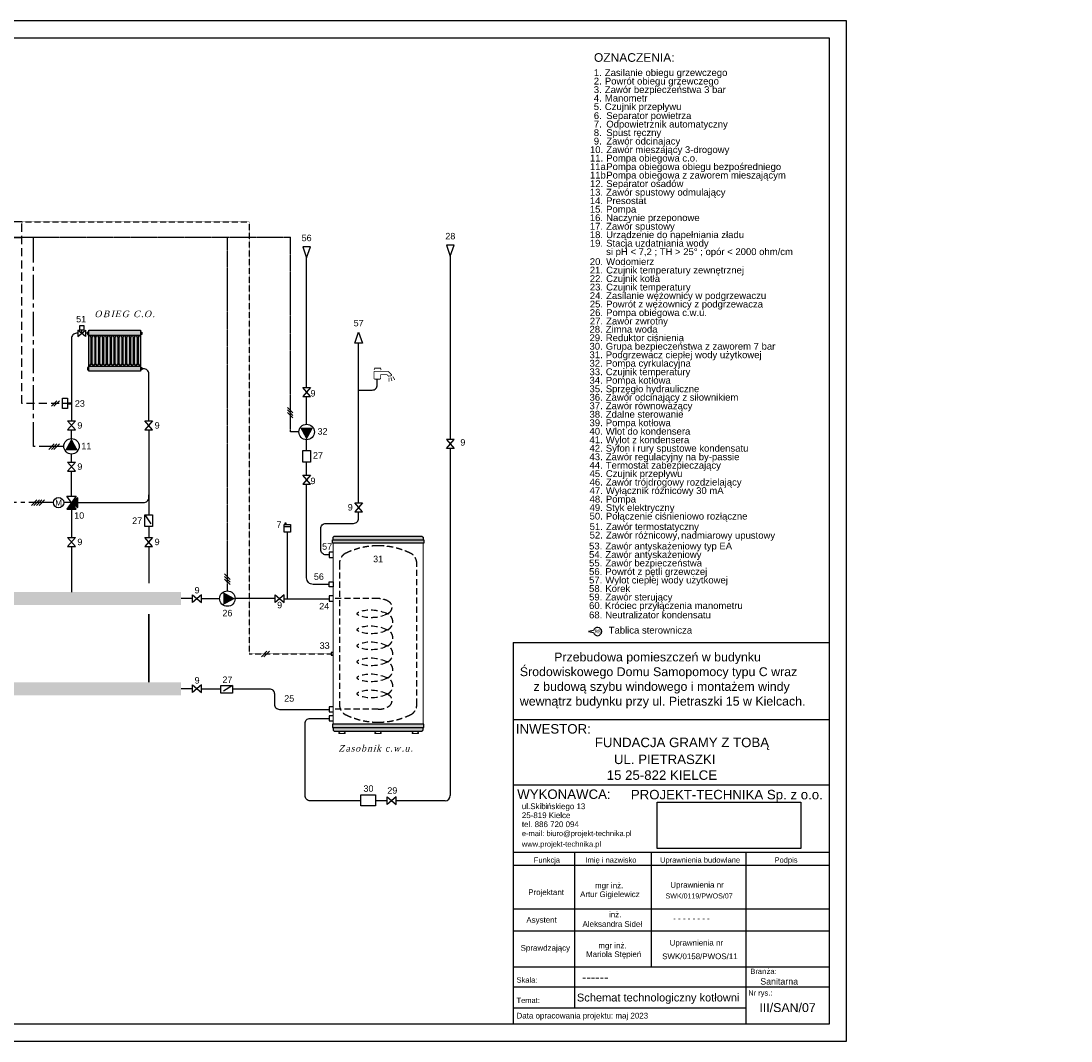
# Model space of a CAD drawing. Header units: inches. Extents: x -112469 to 885939, y -131046 to 286269.
# Tile 121 of 138: x 207251 to 237812, y -126912 to -97212. Entities that reach past the tile are written whole.
import ezdxf
from ezdxf.enums import TextEntityAlignment as Align

# ---------------------------------------------------------------- set-up
doc = ezdxf.new("R2010")
doc.units = ezdxf.units.IN
doc.header["$MEASUREMENT"] = 0
doc.linetypes.add('AXES2', pattern=[28.575, 19.05, -3.175, 3.175, -3.175])
doc.linetypes.add('CACHE2', pattern=[4.7625, 3.175, -1.5875])
doc.layers.add('DD-legende', color=7, linetype='Continuous')
doc.layers.add('DD-regul-D', color=7, linetype='Continuous')
doc.styles.add('Arial', font='arial.ttf', dxfattribs={"height": 25})
doc.styles.add('Arial_10', font='arial.ttf', dxfattribs={"height": 1.8})
doc.styles.add('Arial_11', font='arial.ttf', dxfattribs={"height": 0.15})
doc.styles.add('Arial_8', font='arial.ttf', dxfattribs={"height": 0.17})
doc.styles.add('Arial_9', font='arial.ttf', dxfattribs={"height": 0.25})
doc.styles.add('Arial_B', font='arial.ttf', dxfattribs={"height": 0.25})
doc.styles.add('Arial_B_1', font='arial.ttf', dxfattribs={"height": 0.17})
doc.styles.add('Arial_I', font='arial.ttf', dxfattribs={"height": 0.18})
doc.styles.add('Arial_I_1', font='arial.ttf', dxfattribs={"height": 0.17})
doc.styles.add('Arial_I_2', font='arial.ttf', dxfattribs={"height": 0.3})
doc.styles.add('Arial_I_3', font='arial.ttf', dxfattribs={"height": 0.2})
doc.styles.add('tekst', font='segoeui.ttf', dxfattribs={"height": 20})
picture_1 = doc.add_image_def('image1.png', size_in_pixel=(666, 214))

# ---------------------------------------------------------------- blocks, each defined once
blk = doc.blocks.new('zw$5453')
at = {"style": 'Arial_11'}
blk.add_text('SWK/0119/PWOS/07', height=160.15, dxfattribs=at).set_placement((184, -35), align=Align.MIDDLE_CENTER)
blk = doc.blocks.new('Radiateur')
blk.add_hatch(color=51).paths.add_polyline_path([(0.5, 1.25), (0.5, -14.75), (20.5, -14.75), (20.5, 1.25)])
at = {"color": 7}
for points in [[(0.5, 0.5), (0, 0.5), (0, -0.5), (0.5, -0.5)], [(20.5, 0.5), (21, 0.5), (21, -0.5), (20.5, -0.5)], [(0.5, -0.75), (20.5, -0.75)], [(0.75, -0.75), (1.25, -1.5), (1.75, -1.5), (2.25, -0.75)], [(1.25, -1.5), (1.25, -12)], [(1.75, -12), (1.75, -1.5)], [(2.25, -0.75), (2.75, -1.5), (3.25, -1.5), (3.75, -0.75)], [(2.75, -1.5), (2.75, -12)], [(3.25, -12), (3.25, -1.5)], [(3.75, -0.75), (4.25, -1.5), (4.75, -1.5), (5.25, -0.75)], [(4.25, -1.5), (4.25, -12)], [(4.75, -12), (4.75, -1.5)], [(5.25, -0.75), (5.75, -1.5), (6.25, -1.5), (6.75, -0.75)], [(5.75, -1.5), (5.75, -12)], [(6.25, -12), (6.25, -1.5)], [(6.75, -0.75), (7.25, -1.5), (7.75, -1.5), (8.25, -0.75)], [(7.25, -1.5), (7.25, -12)], [(7.75, -12), (7.75, -1.5)], [(8.25, -0.75), (8.75, -1.5), (9.25, -1.5), (9.75, -0.75)], [(8.75, -1.5), (8.75, -12)], [(9.25, -12), (9.25, -1.5)], [(9.75, -0.75), (10.25, -1.5), (10.75, -1.5), (11.25, -0.75)], [(10.25, -1.5), (10.25, -12)], [(10.75, -12), (10.75, -1.5)], [(11.25, -0.75), (11.75, -1.5), (12.25, -1.5), (12.75, -0.75)], [(11.75, -1.5), (11.75, -12)], [(12.25, -12), (12.25, -1.5)], [(12.75, -0.75), (13.25, -1.5), (13.75, -1.5), (14.25, -0.75)], [(13.25, -1.5), (13.25, -12)], [(13.75, -12), (13.75, -1.5)], [(14.25, -0.75), (14.75, -1.5), (15.25, -1.5), (15.75, -0.75)], [(14.75, -1.5), (14.75, -12)], [(15.25, -12), (15.25, -1.5)], [(15.75, -0.75), (16.25, -1.5), (16.75, -1.5), (17.25, -0.75)], [(16.25, -1.5), (16.25, -12)], [(16.75, -12), (16.75, -1.5)], [(17.25, -0.75), (17.75, -1.5), (18.25, -1.5), (18.75, -0.75)], [(17.75, -1.5), (17.75, -12)], [(18.25, -12), (18.25, -1.5)], [(18.75, -0.75), (19.25, -1.5), (19.75, -1.5), (20.25, -0.75)], [(19.25, -1.5), (19.25, -12)], [(19.75, -12), (19.75, -1.5)], [(0.75, -12.75), (1.25, -12), (1.75, -12), (2.25, -12.75)], [(2.25, -12.75), (2.75, -12), (3.25, -12), (3.75, -12.75)], [(3.75, -12.75), (4.25, -12), (4.75, -12), (5.25, -12.75)], [(5.25, -12.75), (5.75, -12), (6.25, -12), (6.75, -12.75)], [(6.75, -12.75), (7.25, -12), (7.75, -12), (8.25, -12.75)], [(8.25, -12.75), (8.75, -12), (9.25, -12), (9.75, -12.75)], [(9.75, -12.75), (10.25, -12), (10.75, -12), (11.25, -12.75)], [(11.25, -12.75), (11.75, -12), (12.25, -12), (12.75, -12.75)], [(12.75, -12.75), (13.25, -12), (13.75, -12), (14.25, -12.75)], [(14.25, -12.75), (14.75, -12), (15.25, -12), (15.75, -12.75)], [(15.75, -12.75), (16.25, -12), (16.75, -12), (17.25, -12.75)], [(17.25, -12.75), (17.75, -12), (18.25, -12), (18.75, -12.75)], [(18.75, -12.75), (19.25, -12), (19.75, -12), (20.25, -12.75)], [(0.5, -13.25), (0, -13.25), (0, -14.25), (0.5, -14.25)], [(0.5, -12.75), (20.5, -12.75)], [(20.5, -13.25), (21, -13.25), (21, -14.25), (20.5, -14.25)]]:
    blk.add_lwpolyline(points, dxfattribs=at)
blk.add_lwpolyline([(0.5, 1.25), (20.5, 1.25), (20.5, -14.75), (0.5, -14.75)], close=True, dxfattribs=at)
blk = doc.blocks.new('2radvmc')
for color, points in [(5, [(384, 272.25), (386.5, 270.42), (386.5, 274.08)]), (1, [(382.17, 269.75), (384, 272.25), (385.83, 269.75)])]:
    blk.add_hatch(color=color).paths.add_polyline_path(points)
at = {"color": 7}
for points in [[(389.5, 339.25), (389.5, 336.75), (386.5, 339.25), (386.5, 336.75)], [(387.25, 339.25), (387.25, 341), (388.75, 341), (388.75, 339.25)], [(382.5, 308.75), (380.5, 308.75), (380.5, 312.75), (382.5, 312.75)], [(382.5, 304), (385.5, 304), (382.5, 300.5), (385.5, 300.5)], [(412.5, 304), (415.5, 304), (412.5, 300.5), (415.5, 300.5)], [(382.5, 288), (385.5, 288), (382.5, 284.5), (385.5, 284.5)], [(382.17, 269.75), (385.83, 269.75), (382.17, 274.75), (385.83, 274.75)], [(384, 272.25), (386.5, 270.42), (386.5, 274.08), (384, 272.25)], [(412.5, 267.5), (415.5, 267.5), (415.5, 263), (412.5, 263)], [(382.5, 258.75), (385.5, 258.75), (382.5, 255.25), (385.5, 255.25)], [(412.5, 258.75), (415.5, 258.75), (412.5, 255.25), (415.5, 255.25)]]:
    blk.add_lwpolyline(points, close=True, dxfattribs=at)
for points in [[(388, 338), (388, 339.25)], [(384, 272.25), (381, 272.25)], [(412.5, 267.5), (414.75, 264)]]:
    blk.add_lwpolyline(points, dxfattribs=at)
at = {"color": 1}
blk.add_lwpolyline([(386.5, 338), (386, 338, 0.414214), (384, 336), (384, 304)], format="xyb", dxfattribs=at)
for points in [[(390.25, 338), (389.5, 338)], [(384, 297.12), (384, 300.5)], [(384, 288), (384, 291.12)], [(384, 274.75), (384, 284.5)], [(384, 269.75), (384, 258.75)], [(384, 255.25), (384, 237.5)]]:
    blk.add_lwpolyline(points, dxfattribs=at)
at = {"color": 5}
for points in [[(414, 304), (414, 322.25, 0.414214), (412, 324.25), (411.25, 324.25)], [(386.5, 272.25), (412, 272.25, 0.414214), (414, 274.25), (414, 275.25)]]:
    blk.add_lwpolyline(points, format="xyb", dxfattribs=at)
at = {"color": 7, "const_width": 1}
blk.add_lwpolyline([(384, 310.75), (382.5, 310.75)], dxfattribs=at)
at = {"color": 5}
for points in [[(414, 300.5), (414, 267.5)], [(414, 263), (414, 258.75)], [(414, 229), (414, 202.5)]]:
    blk.add_lwpolyline(points, dxfattribs=at)
at = {"color": 5, "linetype": 'Continuous'}
for points in [[(414, 255.25), (414, 241)], [(414, 202.5), (414, 229)]]:
    blk.add_lwpolyline(points, dxfattribs=at)
at = {"color": 7}
for centre, radius in [((384, 294.12), 3), ((379, 272.25), 2)]:
    blk.add_circle(centre, radius, dxfattribs=at)
blk.add_solid([(384, 297.12), (381.5, 292.5), (386.5, 292.5)], dxfattribs=at)
at = {"color": 1, "linetype": 'Continuous'}
blk.add_trace([(426.5, 232.5), (426.5, 237.5), (361.5, 232.5), (361.5, 237.5)], dxfattribs=at)
at = {"color": 5, "linetype": 'Continuous'}
blk.add_trace([(426.5, 197.5), (426.5, 202.5), (361.5, 197.5), (361.5, 202.5)], dxfattribs=at)
at = {"layer": 'DD-regul-D', "color": 7, "linetype": 'CACHE2'}
blk.add_lwpolyline([(384, 310.75), (364.75, 310.75), (364.75, 381.25), (299.75, 381.25)], dxfattribs=at)
at = {"layer": 'DD-regul-D', "color": 7, "linetype": 'AXES2', "ltscale": 0.5}
for points in [[(381, 294), (369.25, 294), (369.25, 375.25), (304.25, 375.25)], [(377, 272.25), (361, 272.25), (361, 375.25), (364.5, 375.25)]]:
    blk.add_lwpolyline(points, dxfattribs=at)
at = {"layer": 'DD-regul-D', "color": 7}
for points in [[(376.19, 309.69), (378.31, 311.81)], [(377.19, 309.69), (379.31, 311.81)], [(375.19, 292.94), (377.31, 295.06)], [(376.19, 292.94), (378.31, 295.06)], [(377.19, 292.94), (379.31, 295.06)], [(368.44, 271.19), (370.56, 273.31)], [(369.44, 271.19), (371.56, 273.31)], [(370.44, 271.19), (372.56, 273.31)], [(371.44, 271.19), (373.56, 273.31)]]:
    blk.add_lwpolyline(points, dxfattribs=at)
at = {"color": 51}
blk.add_blockref('Radiateur', (390.25, 338), dxfattribs=at)
at = {"style": 'Arial'}
blk.add_text('M', height=2.29, dxfattribs=at).set_placement((379, 271.11), align=Align.CENTER)
at = {"layer": 'DD-legende', "style": 'Arial'}
for s, p in [('51', (387.75, 342.25)), ('23', (387.25, 309.5)), ('9', (387.25, 301)), ('9', (417.25, 301)), ('11', (389.75, 293)), ('9', (387.25, 285)), ('10', (387, 266)), ('27', (409.5, 264)), ('9', (387.25, 255.75)), ('9', (417.25, 255.75))]:
    blk.add_text(s, height=2.5, dxfattribs=at).set_placement(p, align=Align.CENTER)
blk = doc.blocks.new('B...')
for points in [[(27.85, 67.95), (27.85, 69.2), (28.1, 69.2), (28.1, 69.95, -0.414214), (28.85, 70.7), (62.35, 70.7, -0.414214), (63.1, 69.95), (63.1, 69.2), (63.35, 69.2), (63.35, 67.95), (28.1, 67.95)], [(27.85, -2.3), (27.85, -3.55), (28.1, -3.55), (28.1, -4.3, 0.414214), (28.85, -5.05), (62.35, -5.05, 0.414214), (63.1, -4.3), (63.1, -3.55), (63.35, -3.55), (63.35, -2.3), (28.1, -2.3)]]:
    blk.add_hatch(color=8).paths.add_polyline_path(points)
at = {"color": 7}
for points in [[(28.1, 67.95), (27.85, 67.95), (27.85, 69.2), (28.1, 69.2), (28.1, 69.95, -0.414214), (28.85, 70.7), (62.35, 70.7, -0.414214), (63.1, 69.95), (63.1, 69.2), (63.35, 69.2), (63.35, 67.95)], [(28.1, -2.3), (27.85, -2.3), (27.85, -3.55), (28.1, -3.55), (28.1, -4.3, 0.414214), (28.85, -5.05), (62.35, -5.05, 0.414214), (63.1, -4.3), (63.1, -3.55), (63.35, -3.55), (63.35, -2.3)]]:
    blk.add_lwpolyline(points, format="xyb", close=True, dxfattribs=at)
for points in [[(28.1, 69.2), (63.1, 69.2)], [(28.1, 64.45), (26.6, 64.45), (26.6, 62.45), (28.1, 62.45)], [(28.1, 47.45), (26.6, 47.45), (26.6, 45.45), (28.1, 45.45)], [(28.1, 25.45), (27.35, 25.45), (27.35, 24.45), (28.1, 24.45)], [(28.1, 4.45), (26.6, 4.45), (26.6, 2.45), (28.1, 2.45)], [(28.1, 0.95), (26.6, 0.95), (26.6, -1.05), (28.1, -1.05)], [(28.1, -3.55), (63.1, -3.55)]]:
    blk.add_lwpolyline(points, dxfattribs=at)
at = {"color": 7, "linetype": 'Continuous', "lineweight": 0}
blk.add_lwpolyline([(28.1, -2.3), (63.1, -2.3), (63.1, 67.95), (28.1, 67.95)], close=True, dxfattribs=at)
at = {"color": 7, "linetype": 'CACHE2', "ltscale": 0.75}
blk.add_lwpolyline([(45.6, 66.95, 0.113888), (33.02, 64.04, 0.286796), (30.6, 60.17), (30.6, 60.17), (30.6, 5.22, 0.286796), (33.02, 1.35, 0.113888), (45.6, -1.55, 0.113888), (58.18, 1.35, 0.286796), (60.6, 5.22), (60.6, 60.17), (60.6, 60.17, 0.286796), (58.18, 64.04, 0.113888)], format="xyb", close=True, dxfattribs=at)
for points in [[(49.25, 40.57), (49.85, 40.95, 0.547742), (49.85, 45.2, 0.142211), (45.6, 46.45), (28.1, 46.45)], [(49.25, 34.34, 0.299356), (51.3, 37.45, 0.299356), (49.25, 40.57)], [(49.25, 28.12, 0.299356), (51.3, 31.23, 0.299356), (49.25, 34.34)], [(51.3, 25.01, 0.299356), (49.25, 28.12)], [(49.25, 21.9, 0.294467), (51.3, 24.95, 0.294467)], [(49.25, 15.68, 0.299356), (51.3, 18.79, 0.299356), (49.25, 21.9)], [(49.25, 9.45, 0.299356), (51.3, 12.57, 0.299356), (49.25, 15.68)], [(49.25, 9.45), (49.85, 8.95, -0.547742), (49.85, 4.7, -0.142211), (45.6, 3.45), (28.1, 3.45)]]:
    blk.add_lwpolyline(points, format="xyb", dxfattribs=at)
at = {"color": 7, "linetype": 'CACHE2', "ltscale": 0.2}
for points in [[(38.1, 39.91), (38.01, 39.96), (37.81, 40.08), (37.66, 40.2), (37.55, 40.32), (37.48, 40.44), (37.46, 40.57), (37.48, 40.69), (37.55, 40.81), (37.66, 40.93), (37.81, 41.05), (38.01, 41.17), (38.1, 41.22)], [(39.35, 41.67), (39.77, 41.77), (40.27, 41.88), (40.82, 41.97), (41.41, 42.03), (41.6, 42.05)], [(42.85, 42.08), (43.42, 42.06), (44.17, 41.99), (44.93, 41.88), (45.35, 41.8)], [(46.6, 41.52), (47.24, 41.34), (47.96, 41.11), (48.64, 40.85), (49.25, 40.57)], [(41.6, 39.07), (41.41, 39.08), (40.82, 39.16), (40.27, 39.25), (39.77, 39.36), (39.35, 39.46)], [(45.35, 39.23), (44.93, 39.16), (44.17, 39.08), (43.42, 39.03), (42.85, 39.02)], [(49.25, 40.57), (48.64, 40.22), (47.96, 39.93), (47.24, 39.67), (46.6, 39.49)]]:
    blk.add_lwpolyline(points, dxfattribs=at)
at = {"color": 7, "linetype": 'CACHE2'}
for points in [[(38.1, 33.69), (38.01, 33.74), (37.81, 33.86), (37.66, 33.98), (37.55, 34.1), (37.48, 34.22), (37.46, 34.34), (37.48, 34.46), (37.55, 34.59), (37.66, 34.71), (37.81, 34.83), (38.01, 34.95), (38.1, 34.99)], [(39.35, 35.44), (39.77, 35.55), (40.27, 35.66), (40.82, 35.74), (41.41, 35.81), (41.6, 35.82)], [(41.6, 32.85), (41.41, 32.86), (40.82, 32.94), (40.27, 33.03), (39.77, 33.13), (39.35, 33.24)], [(42.85, 35.86), (43.42, 35.83), (44.17, 35.76), (44.93, 35.66), (45.35, 35.58)], [(45.35, 33.01), (44.93, 32.94), (44.17, 32.85), (43.42, 32.8), (42.85, 32.79)], [(46.6, 35.3), (47.24, 35.12), (47.96, 34.89), (48.64, 34.62), (49.25, 34.34)], [(49.25, 34.34), (48.64, 34), (47.96, 33.7), (47.24, 33.45), (46.6, 33.27)], [(38.1, 27.47), (38.01, 27.51), (37.81, 27.63), (37.66, 27.76), (37.55, 27.88), (37.48, 28), (37.46, 28.12), (37.48, 28.24), (37.55, 28.36), (37.66, 28.49), (37.81, 28.61), (38.01, 28.73), (38.1, 28.77)], [(39.35, 29.22), (39.77, 29.33), (40.27, 29.43), (40.82, 29.52), (41.41, 29.59), (41.6, 29.6)], [(42.85, 29.63), (43.42, 29.61), (44.17, 29.54), (44.93, 29.43), (45.35, 29.35)], [(46.6, 29.08), (47.24, 28.9), (47.96, 28.66), (48.64, 28.4), (49.25, 28.12)], [(41.6, 26.62), (41.41, 26.64), (40.82, 26.71), (40.27, 26.81), (39.77, 26.91), (39.35, 27.02)], [(45.35, 26.79), (44.93, 26.72), (44.17, 26.63), (43.42, 26.58), (42.85, 26.57)], [(49.25, 28.12), (48.64, 27.78), (47.96, 27.48), (47.24, 27.23), (46.6, 27.05)], [(38.1, 21.25), (38.01, 21.29), (37.81, 21.41), (37.66, 21.53), (37.55, 21.66), (37.48, 21.78), (37.46, 21.9), (37.48, 22.02), (37.55, 22.14), (37.66, 22.26), (37.81, 22.38), (38.01, 22.51), (38.1, 22.55)], [(39.35, 23), (39.77, 23.11), (40.27, 23.21), (40.82, 23.3), (41.41, 23.37), (41.6, 23.38)], [(41.6, 20.4), (41.41, 20.42), (40.82, 20.49), (40.27, 20.58), (39.77, 20.69), (39.35, 20.8)], [(42.85, 23.41), (43.42, 23.39), (44.17, 23.32), (44.93, 23.21), (45.35, 23.13)], [(45.35, 20.57), (44.93, 20.5), (44.17, 20.41), (43.42, 20.36), (42.85, 20.35)], [(46.6, 22.85), (47.24, 22.68), (47.96, 22.44), (48.64, 22.18), (49.25, 21.9)], [(49.25, 21.9), (48.64, 21.56), (47.96, 21.26), (47.24, 21.01), (46.6, 20.83)], [(38.1, 15.03), (38.01, 15.07), (37.81, 15.19), (37.66, 15.31), (37.55, 15.43), (37.48, 15.55), (37.46, 15.68), (37.48, 15.8), (37.55, 15.92), (37.66, 16.04), (37.81, 16.16), (38.01, 16.28), (38.1, 16.33)], [(39.35, 16.78), (39.77, 16.88), (40.27, 16.99), (40.82, 17.08), (41.41, 17.15), (41.6, 17.16)], [(42.85, 17.19), (43.42, 17.17), (44.17, 17.1), (44.93, 16.99), (45.35, 16.91)], [(46.6, 16.63), (47.24, 16.46), (47.96, 16.22), (48.64, 15.96), (49.25, 15.68)], [(41.6, 14.18), (41.41, 14.2), (40.82, 14.27), (40.27, 14.36), (39.77, 14.47), (39.35, 14.57)], [(45.35, 14.34), (44.93, 14.27), (44.17, 14.19), (43.42, 14.14), (42.85, 14.13)], [(49.25, 15.68), (48.64, 15.33), (47.96, 15.04), (47.24, 14.78), (46.6, 14.61)], [(38.1, 8.8), (38.01, 8.85), (37.81, 8.97), (37.66, 9.09), (37.55, 9.21), (37.48, 9.33), (37.46, 9.45), (37.48, 9.58), (37.55, 9.7), (37.66, 9.82), (37.81, 9.94), (38.01, 10.06), (38.1, 10.1)], [(39.35, 10.56), (39.77, 10.66), (40.27, 10.77), (40.82, 10.86), (41.41, 10.92), (41.6, 10.94)], [(41.6, 7.96), (41.41, 7.97), (40.82, 8.05), (40.27, 8.14), (39.77, 8.24), (39.35, 8.35)], [(42.85, 10.97), (43.42, 10.94), (44.17, 10.88), (44.93, 10.77), (45.35, 10.69)], [(46.6, 10.41), (47.24, 10.23), (47.96, 10), (48.64, 9.74), (49.25, 9.45)], [(49.25, 9.45), (48.64, 9.11), (47.96, 8.81), (47.24, 8.56), (46.6, 8.38)], [(45.35, 8.12), (44.93, 8.05), (44.17, 7.96), (43.42, 7.91), (42.85, 7.9)]]:
    blk.add_lwpolyline(points, dxfattribs=at)
at = {"linetype": 'Continuous', "lineweight": 0, "flags": 128}
for points in [[(30.99, -5.05), (32.22, -5.05), (32.84, -5.67), (32.84, -5.88), (30.37, -5.88), (30.37, -5.67), (30.99, -5.05)], [(44.99, -5.05), (46.22, -5.05), (46.84, -5.67), (46.84, -5.88), (44.37, -5.88), (44.37, -5.67), (44.99, -5.05)], [(59.4, -5.05), (60.63, -5.05), (61.25, -5.67), (61.25, -5.88), (58.78, -5.88), (58.78, -5.67), (59.4, -5.05)]]:
    blk.add_lwpolyline(points, close=True, dxfattribs=at)
at = {"layer": 'DD-legende', "style": 'Arial'}
blk.add_text('31', height=2.5, dxfattribs=at).set_placement((45.6, 60.57), align=Align.CENTER)

msp = doc.modelspace()

# ---------------------------------------------------------------- linework, layer by layer
at = {"color": 7, "linetype": 'Continuous'}
msp.add_line((215339, -109178), (215095, -109178), dxfattribs=at)
at = {"color": 5}
for p, q in [((219747, -109663), (219747, -119767)), ((219597, -119917), (218170, -119917))]:
    msp.add_line(p, q, dxfattribs=at)
for p, q in [((221572, -115313), (230781, -115313)), ((221572, -115313), (221572, -126412)), ((221592, -117547), (230781, -117547)), ((221592, -117547), (230781, -117547)), ((221592, -119450), (230781, -119450)), ((221592, -121415), (230781, -121415)), ((223359, -121415), (223359, -125958)), ((225592, -121415), (225592, -124751)), ((228348, -121415), (228348, -126412)), ((221592, -121794), (230781, -121794)), ((221592, -121794), (230781, -121794)), ((221592, -121794), (230781, -121794)), ((221572, -123067), (230781, -123067)), ((221572, -123703), (230781, -123703)), ((221592, -124751), (230781, -124751)), ((221592, -124751), (230781, -124751)), ((221592, -125332), (230781, -125332)), ((228348, -125958), (221592, -125958))]:
    msp.add_line(p, q)
for points in [[(186281, -126912), (231281, -126912), (231281, -97212), (186281, -97212)], [(186781, -126412), (230781, -126412), (230781, -97712), (186781, -97712)]]:
    msp.add_lwpolyline(points, close=True)
at = {"color": 1}
for points in [[(215677, -103792), (215452, -103792), (215564, -104111)], [(217191, -106590), (216966, -106590), (217078, -106271)]]:
    msp.add_lwpolyline(points, close=True, dxfattribs=at)
at = {"color": 5}
msp.add_lwpolyline([(219860, -103738), (219635, -103738), (219747, -104056)], close=True, dxfattribs=at)
at = {"color": 1}
for points in [[(215564, -107884), (215564, -104111)], [(217078, -111015), (217078, -106590)], [(215564, -108953), (215564, -108147)], [(215564, -109722), (215564, -109403)], [(215564, -109722), (215564, -109717)], [(215564, -110434), (215564, -110059)], [(215564, -110434), (215564, -110059)], [(217078, -111240), (217078, -111015)], [(215003, -114030), (215003, -112098)], [(212245, -114030), (211908, -114030)], [(212508, -114030), (213014, -114030)], [(214177, -114030), (213483, -114030)], [(214659, -114030), (214177, -114030)], [(214915, -114036), (216220, -114036)]]:
    msp.add_lwpolyline(points, dxfattribs=at)
at = {"color": 5}
for points in [[(219747, -104056), (219747, -109400)], [(212245, -116655), (211908, -116655)], [(217908, -119917), (217570, -119917)]]:
    msp.add_lwpolyline(points, dxfattribs=at)
at = {"color": 7, "const_width": 22.5}
for points in [[(217528, -107377), (217547, -107321), (217716, -107321), (217734, -107377)], [(218046, -107692), (218046, -107692), (218016, -107583)], [(218131, -107661), (218131, -107661), (218072, -107565)], [(217959, -107715), (217959, -107715), (217959, -107602)]]:
    msp.add_lwpolyline(points, dxfattribs=at)
msp.add_lwpolyline([(217528, -107415), (217528, -107621, 0.414214), (217547, -107640), (217697, -107640, 0.414214), (217716, -107621), (217716, -107527, -0.414214), (217734, -107508), (217888, -107508, -0.198912), (217914, -107519), (217942, -107548, 0.236068), (217958, -107553), (218024, -107541, 0.618034), (218035, -107509), (217952, -107426, 0.198912), (217925, -107415), (217528, -107415)], format="xyb", dxfattribs=at)
at = {"color": 1}
for points in [[(217078, -107958), (217472, -107958, 0.414214), (217622, -107808), (217622, -107640)], [(216220, -113617), (215752, -113617, -0.414214), (215564, -113430), (215564, -110697)], [(216220, -112755), (216125, -112755, -0.414214), (215975, -112605), (215975, -111990, -0.414214), (216125, -111840), (216928, -111840, 0.414214), (217078, -111690), (217078, -111502)]]:
    msp.add_lwpolyline(points, format="xyb", dxfattribs=at)
at = {"color": 7}
for points in [[(215452, -107884), (215677, -107884), (215452, -108147), (215677, -108147)], [(219860, -109663), (219635, -109663), (219860, -109400), (219635, -109400)], [(215452, -109722), (215677, -109722), (215677, -110059), (215452, -110059)], [(215452, -110434), (215677, -110434), (215452, -110697), (215677, -110697)], [(216966, -111240), (217191, -111240), (216966, -111502), (217191, -111502)], [(214928, -111873), (214966, -111873), (214966, -111836), (214928, -111836)], [(215097, -112098), (214910, -112098), (214910, -111873), (215097, -111873)], [(212245, -114142), (212245, -113917), (212508, -114142), (212508, -113917)], [(214653, -114148), (214653, -113923), (214915, -114148), (214915, -113923)], [(212245, -116767), (212245, -116542), (212508, -116767), (212508, -116542)], [(213408, -116561), (213408, -116786), (213070, -116786), (213070, -116561)], [(217908, -120030), (217908, -119805), (218170, -120030), (218170, -119805)]]:
    msp.add_lwpolyline(points, close=True, dxfattribs=at)
for points in [[(214910, -111930), (215097, -111930)], [(213408, -116561), (213145, -116730)]]:
    msp.add_lwpolyline(points, dxfattribs=at)
at = {"color": 7, "linetype": 'Continuous'}
for points in [[(216333, -113692), (216220, -113692), (216220, -113542), (216333, -113542)], [(217139, -119748), (217570, -119748), (217570, -120067), (217139, -120067)]]:
    msp.add_lwpolyline(points, close=True, dxfattribs=at)
at = {"color": 5, "linetype": 'Continuous'}
msp.add_lwpolyline([(212508, -116655), (213070, -116655)], dxfattribs=at)
msp.add_lwpolyline([(213408, -116655), (214477, -116655, -0.414214), (214627, -116805), (214627, -117105, 0.414214), (214777, -117255), (216220, -117255)], format="xyb", dxfattribs=at)
at = {"color": 5}
msp.add_lwpolyline([(217139, -119917), (215667, -119917, -0.414214), (215517, -119767), (215517, -117667, -0.414214), (215667, -117517), (216220, -117517)], format="xyb", dxfattribs=at)
at = {"color": 7}
for centre in [(215564, -109178), (213258, -114030)]:
    msp.add_circle(centre, 225, dxfattribs=at)
at = {"color": 5}
msp.add_arc((219597, -119767), 150, 270, 0, dxfattribs=at)
at = {"color": 7}
for points in [[(215564, -109403), (215752, -109056), (215377, -109056)], [(213483, -114030), (213136, -113842), (213136, -114217)]]:
    msp.add_solid(points, dxfattribs=at)
at = {"layer": 'DD-legende', "color": 7, "linetype": 'Continuous'}
msp.add_lwpolyline([(223912, -115016, 8.769549), (223912, -114961), (223773, -114988)], format="xyb", close=True, dxfattribs=at)
at = {"layer": 'DD-regul-D', "color": 7, "linetype": 'CACHE2'}
msp.add_lwpolyline([(207277, -103061), (213895, -103061), (213895, -115642), (216305, -115642)], dxfattribs=at)
at = {"layer": 'DD-regul-D', "color": 7, "linetype": 'AXES2', "ltscale": 0.5}
for points in [[(207614, -103511), (215095, -103511)], [(213258, -113805), (213258, -103511)], [(215095, -109178), (215095, -103511)]]:
    msp.add_lwpolyline(points, dxfattribs=at)
at = {"layer": 'DD-regul-D', "color": 7}
for points in [[(215006, -108461), (215166, -108620)], [(215006, -108536), (215166, -108695)], [(215006, -108611), (215166, -108770)], [(213178, -113313), (213337, -113472)], [(213178, -113388), (213337, -113547)], [(213178, -113463), (213337, -113622)], [(214247, -115722), (214406, -115563)], [(214322, -115722), (214481, -115563)]]:
    msp.add_lwpolyline(points, dxfattribs=at)

# ---------------------------------------------------------------- block references
for name, p, xscale, yscale, zscale in [('2radvmc', (179920, -131655), 75, 75, 75), ('zw$5453', (226819, -122655), 0.9194159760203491, 0.9194159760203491, 0.9194159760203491)]:
    msp.add_blockref(name, p, dxfattribs=dict(xscale=xscale, yscale=yscale, zscale=zscale))
at = {"color": 7, "linetype": 'Continuous', "xscale": 75, "yscale": 75, "zscale": 75}
msp.add_blockref('B...', (214225, -117513), dxfattribs=at)

# ---------------------------------------------------------------- texts
at = {"style": 'Arial_10'}
for s, height, p in [('mgr inż. ', 165.5, (224056, -124215)), ('Mariola Stępień', 165.49, (223698, -124468))]:
    msp.add_text(s, height=height, dxfattribs=at).set_placement(p)
msp.add_text('SWK/0158/PWOS/11', height=165.49, dxfattribs=at).set_placement((227011, -124446), align=Align.MIDDLE_CENTER)
at = {"attachment_point": 1}
for s, insert, char_height, width, style in [('\\pi1649.17358;{\\fTimes New Roman|b0|i0|c238|p18;\\Q15.00000;\\T1.20000;OBIEG C.O.}', (207738, -105647), 188.53, 5008.1, 'tekst'), ('\\pi1540.08045;{\\fTimes New Roman|b0|i0|c238|p18;\\Q15.00000;\\T1.20000;KOCIOŁ C.O.}\\P\\pi1790.52164;{\\fTimes New Roman|b0|i0|c238|p18;\\Q15.00000;\\T1.20000;GAZOWY}\\P\\pi2043.96675;{\\fTimes New Roman|b0|i0|c238|p18;\\Q15.00000;\\T1.20000;70 kW}', (189239, -107916), 188.53, 5008.1, 'tekst'), ('\\pi1540.08045;{\\fTimes New Roman|b0|i0|c238|p18;\\Q15.00000;\\T1.20000;KOCIOŁ C.O.}\\P\\pi1790.52164;{\\fTimes New Roman|b0|i0|c238|p18;\\Q15.00000;\\T1.20000;GAZOWY}\\P\\pi2043.15120;{\\fTimes New Roman|b0|i0|c238|p18;\\Q15.00000;\\T1.20000;60 kW}', (195758, -107916), 188.53, 5008.1, 'tekst'), ('{\\A1;          Przebudowa pomieszczeń w budynku      Środowiskowego Domu Samopomocy typu C wraz\\P    z\xa0budową szybu windowego i montażem windy wewnątrz budynku przy ul. Pietraszki 15 w Kielcach.}', (221770, -115601), 257.44, 9010.36, 'Arial_B_1'), ('INWESTOR:', (221653, -117684), 275.8, 2712.47, 'Arial_9'), ('\\pi1693.11987;FUNDACJA GRAMY Z TOBĄ', (157428, -118139), 390, 10779.21, 'Arial_B'), ('\\pi1693.11987;FUNDACJA GRAMY Z TOBĄ', (222259, -118080), 275.82, 7623.52, 'Arial_B'), ('\\pi1430.40285;{\\fTimes New Roman|b0|i0|c238|p18;\\Q15.00000;\\T1.20000;Zasobnik c.w.u.}', (215058, -118296), 188.53, 5008.1, 'tekst'), ('\\pi210.49573;UL. PIETRASZKI \\pi210.49573;15 25-822 KIELCE', (224298, -118572), 275.82, 3371.53, 'Arial_9'), ('\\pi1693.11987;FUNDACJA GRAMY Z TOBĄ', (-45247, -118766), 390, 10779.21, 'Arial_B'), ('\\pi1693.11987;FUNDACJA GRAMY Z TOBĄ', (39678, -118766), 390, 10779.21, 'Arial_B'), ('\\pi297.62855;UL. PIETRASZKI \\pi297.62855;15 25-822 KIELCE', (160311, -118833), 390, 4767.14, 'Arial_9'), ('WYKONAWCA:', (221694, -119587), 275.8, 3383.22, 'Arial_9'), ('PROJEKT-TECHNIKA Sp. z o.o.', (225001, -119599), 275.82, 5955.64, 'Arial_B'), ('ul.Skibi', (221829, -119995), 165.5, 884.5, 'Arial_I'), ('ńskiego 13', (222558, -119995), 165.5, 1341.49, 'Arial_I'), ('25-819 Kielce', (221829, -120256), 165.49, 1687.92, 'Arial_I'), ('tel. 886 720 094', (221829, -120518), 165.49, 1975.39, 'Arial_I'), ('e-mail: biuro@projekt-technika.pl', (221829, -120790), 156.3, 4002.37, 'Arial_I_1'), ('www.projekt-technika.pl', (221829, -121099), 156.3, 2882, 'Arial_I_1'), ('Funkcja', (222177, -121562), 156.3, 972.95, 'Arial_I_1'), ('Imi', (223681, -121562), 156.3, 353.8, 'Arial_I_1'), ('ę i nazwisko', (223973, -121562), 156.3, 1488.91, 'Arial_I_1'), ('Uprawnienia budowlane', (225851, -121562), 156.3, 2933.6, 'Arial_I_1'), ('Podpis', (229185, -121562), 156.3, 847.65, 'Arial_I_1'), ('Projektant', (222014, -122497), 165.5, 1230.93, 'Arial_10'), ('Artur Gigielewicz', (223524, -122556), 165.49, 2787.14, 'Arial_10'), ('mgr inż.', (223959, -122301), 165.5, 1006.26, 'Arial_10'), ('Uprawnienia nr ', (226150, -122283), 165.49, 1886.94, 'Arial_10'), ('            inż. \\PAleksandra Sideł', (223594, -123146), 165.49, 2026.98, 'Arial_10'), ('Asystent', (221959, -123304), 165.5, 1024.55, 'Arial_10'), ('- - - - - - - -', (226233, -123254), 165.49, 1223.56, 'Arial_10'), ('Uprawnienia nr ', (226130, -123967), 165.49, 1886.94, 'Arial_10'), ('Sprawdzający', (221793, -124118), 165.49, 1230.93, 'Arial_10'), ('Bran', (228479, -124804), 156.3, 574.93, 'Arial_8'), ('ża:', (228953, -124804), 156.3, 353.8, 'Arial_8'), ('Skala:', (221674, -125056), 156.3, 744.46, 'Arial_8'), ('------', (223579, -124912), 275.8, 1194.08, 'Arial_I_3'), ('Sanitarna', (228768, -125085), 183.9, 2429.8, 'Arial_I_2'), ('Schemat technologiczny kotłowni', (223431, -125531), 229.85, 9591.14, 'Arial_I_3'), ('Nr rys.:', (228419, -125433), 156.3, 855.02, 'Arial_8'), ('Temat:', (221674, -125650), 156.3, 840.28, 'Arial_8'), ('III/SAN/07', (228743, -125811), 257.4, 2395.52, 'Arial_I_3'), ('Data opracowania projektu: maj 2023', (221674, -126091), 165.49, 5004.8, 'Arial_I')]:
    msp.add_mtext(s, dxfattribs=dict(at, insert=insert, char_height=char_height, width=width, style=style))
at = {"layer": 'DD-legende', "style": 'Arial'}
for s, height, p in [('OZNACZENIA:', 250, (223927, -98400)), ('1.', 198, (223923, -98814)), ('Zasilanie obiegu grzewczego', 198, (224244, -98814)), ('2.', 198, (223923, -99061)), ('Powrót obiegu grzewczego', 198, (224244, -99061)), ('3.', 198, (223923, -99309)), ('Zawór bezpieczeństwa 3 bar', 198, (224244, -99309)), ('4.', 198, (223923, -99556)), ('5.', 198, (223923, -99804)), ('Czujnik przepływu', 198, (224244, -99804)), ('Manometr', 198, (224244, -99556)), ('6.', 198, (223923, -100067)), ('Separator powietrza', 198, (224286, -100067)), ('7.', 198, (223923, -100314)), ('Odpowietrznik automatyczny', 198, (224286, -100314)), ('8.', 198, (223923, -100562)), ('Spust ręczny', 198, (224286, -100562)), ('9.', 198, (223923, -100809)), ('Zawór odcinajacy', 198, (224286, -100809)), ('Zawór mieszający 3-drogowy', 198, (224286, -101057)), ('10.', 198, (223811, -101057)), ('11.', 198, (223811, -101304)), ('Pompa obiegowa c.o.', 198, (224286, -101304)), ('11a.', 198, (223811, -101552)), ('Pompa obiegowa obiegu bezpośredniego', 198, (224286, -101552)), ('11b.', 198, (223811, -101799)), ('Pompa obiegowa z zaworem mieszającym', 198, (224286, -101799)), ('12.', 198, (223811, -102047)), ('Zawór spustowy odmulający', 198, (224282, -102296)), ('Separator osadów', 198, (224286, -102047)), ('13.', 198, (223807, -102296)), ('14.', 198, (223807, -102543)), ('Presostat', 198, (224282, -102543)), ('15.', 198, (223807, -102791)), ('Pompa', 198, (224282, -102791)), ('16.', 198, (223807, -103038)), ('Naczynie przeponowe', 198, (224282, -103038)), ('17.', 198, (223807, -103286)), ('Zawór spustowy', 198, (224282, -103286)), ('Urządzenie do napełniania zładu', 198, (224282, -103533)), ('18.', 198, (223807, -103533)), ('19.', 198, (223807, -103781)), ('Stacja uzdatniania wody', 198, (224282, -103781)), ('si pH < 7,2 ; TH > 25° ; opór < 2000 ohm/cm', 198, (224282, -104028)), ('20.', 198, (223807, -104317)), ('Wodomierz', 198, (224282, -104317)), ('21.', 198, (223807, -104564)), ('Czujnik temperatury zewnętrznej', 198, (224282, -104564)), ('22.', 198, (223807, -104812)), ('Czujnik kotła', 198, (224282, -104812)), ('23.', 198, (223807, -105059)), ('24.', 198, (223807, -105307)), ('Zasilanie wężownicy w podgrzewaczu', 198, (224282, -105307)), ('Czujnik temperatury', 198, (224282, -105059)), ('25.', 198, (223807, -105554)), ('Powrót z wężownicy z podgrzewacza', 198, (224282, -105554)), ('26.', 198, (223807, -105802)), ('Pompa obiegowa c.w.u.', 198, (224282, -105802)), ('27.', 198, (223807, -106049)), ('Zawór zwrotny', 198, (224282, -106049)), ('28.', 198, (223798, -106287)), ('29.', 198, (223798, -106534)), ('Zimna woda', 198, (224272, -106287)), ('Reduktor ciśnienia', 198, (224272, -106534)), ('30.', 198, (223798, -106782)), ('Grupa bezpieczeństwa z zaworem 7 bar', 198, (224272, -106782)), ('31.', 198, (223798, -107030)), ('Podgrzewacz ciepłej wody użytkowej', 198, (224272, -107030)), ('32.', 198, (223798, -107277)), ('Pompa cyrkulacyjna', 198, (224272, -107277)), ('33.', 198, (223798, -107525)), ('34.', 198, (223798, -107772)), ('Czujnik temperatury', 198, (224272, -107525)), ('Pompa kotłowa', 198, (224272, -107772)), ('35.', 198, (223798, -108020)), ('Sprzęgło hydrauliczne', 198, (224272, -108020)), ('36.', 198, (223798, -108267)), ('Zawór odcinający z siłownikiem', 198, (224272, -108267)), ('37.', 198, (223798, -108515)), ('Zawór równoważący', 198, (224272, -108515)), ('38.', 198, (223798, -108762)), ('Zdalne sterowanie', 198, (224272, -108762)), ('Pompa kotłowa', 198, (224272, -109010)), ('40.', 198, (223798, -109257)), ('39.', 198, (223798, -109010)), ('Wlot do kondensera', 198, (224272, -109257)), ('41.', 198, (223798, -109505)), ('Wylot z kondensera', 198, (224272, -109505)), ('42.', 198, (223798, -109752)), ('Syfon i rury spustowe kondensatu', 198, (224272, -109752)), ('43.', 198, (223798, -110000)), ('Termostat zabezpieczający', 198, (224272, -110247)), ('Zawór regulacyjny na by-passie', 198, (224272, -110000)), ('44.', 198, (223798, -110247)), ('45.', 198, (223800, -110490)), ('Czujnik przepływu', 198, (224274, -110490)), ('46.', 198, (223800, -110738)), ('Zawór trójdrogowy rozdzielający', 198, (224274, -110738)), ('47.', 198, (223800, -110985)), ('Wyłącznik różnicowy 30 mA', 198, (224274, -110985)), ('48.', 198, (223800, -111233)), ('Pompa', 198, (224274, -111233)), ('49.', 198, (223800, -111480)), ('50.', 198, (223800, -111728)), ('Styk elektryczny', 198, (224274, -111480)), ('Połączenie ciśnieniowo rozłączne', 198, (224274, -111728)), ('51.', 198, (223802, -112033)), ('Zawór termostatyczny', 198, (224276, -112033)), ('52.', 198, (223802, -112281)), ('Zawór różnicowy,', 198, (224276, -112281)), ('nadmiarowy upustowy', 198, (226464, -112287)), ('53.', 198, (223785, -112599)), ('Zawór antyskażeniowy typ EA', 198, (224259, -112599)), ('54.', 198, (223785, -112846)), ('Zawór antyskażeniowy', 198, (224259, -112846)), ('55.', 198, (223785, -113094)), ('Zawór bezpieczeństwa', 198, (224259, -113094)), ('56.', 198, (223785, -113341)), ('Wylot ciepłej wody użytkowej', 198, (224259, -113589)), ('Powrót z pętli grzewczej', 198, (224259, -113341)), ('57.', 198, (223785, -113589)), ('58.', 198, (223785, -113836)), ('Korek', 198, (224259, -113836)), ('59.', 198, (223785, -114084)), ('Zawór sterujący', 198, (224259, -114084)), ('60.', 198, (223785, -114332)), ('Króciec przyłączenia manometru', 198, (224246, -114333)), ('68.', 198, (223785, -114605)), ('Neutralizator kondensatu', 198, (224255, -114605)), ('Tablica sterownicza', 198, (224356, -115048))]:
    msp.add_text(s, height=height, dxfattribs=at).set_placement(p)
for s, height, p in [('56', 187.5, (215564, -103623)), ('28', 187.5, (219747, -103569)), ('57', 187.5, (217078, -106102)), ('9', 188, (215749, -108147)), ('32', 187.5, (216028, -109254)), ('9', 188, (220111, -109575)), ('27', 187.5, (215894, -109954)), ('9', 188, (215749, -110697)), ('9', 188, (216834, -111465)), ('7', 188, (214760, -111967)), ('57', 187.5, (216161, -112608)), ('56', 187.5, (215921, -113484)), ('9', 188, (212377, -113880)), ('9', 188, (214778, -114312)), ('24', 187.5, (216077, -114343)), ('26', 187.5, (213258, -114545)), ('R5', 99, (224033, -115038)), ('33', 187.5, (216089, -115492)), ('9', 188, (212377, -116505)), ('27', 187.5, (213258, -116486)), ('25', 187.5, (215058, -117030)), ('30', 187.5, (217364, -119655)), ('29', 187.5, (218058, -119711))]:
    msp.add_text(s, height=height, dxfattribs=at).set_placement(p, align=Align.CENTER)

# ---------------------------------------------------------------- pictures from other files: only their frames are drawn
at = {"color": 7, "true_color": 0xfcfcfc}
image = msp.add_image(picture_1, insert=(225765, -121306), size_in_units=(4184, 1344), rotation=0, dxfattribs=at)
image.dxf.flags = 7

doc.saveas('drawing.dxf')
